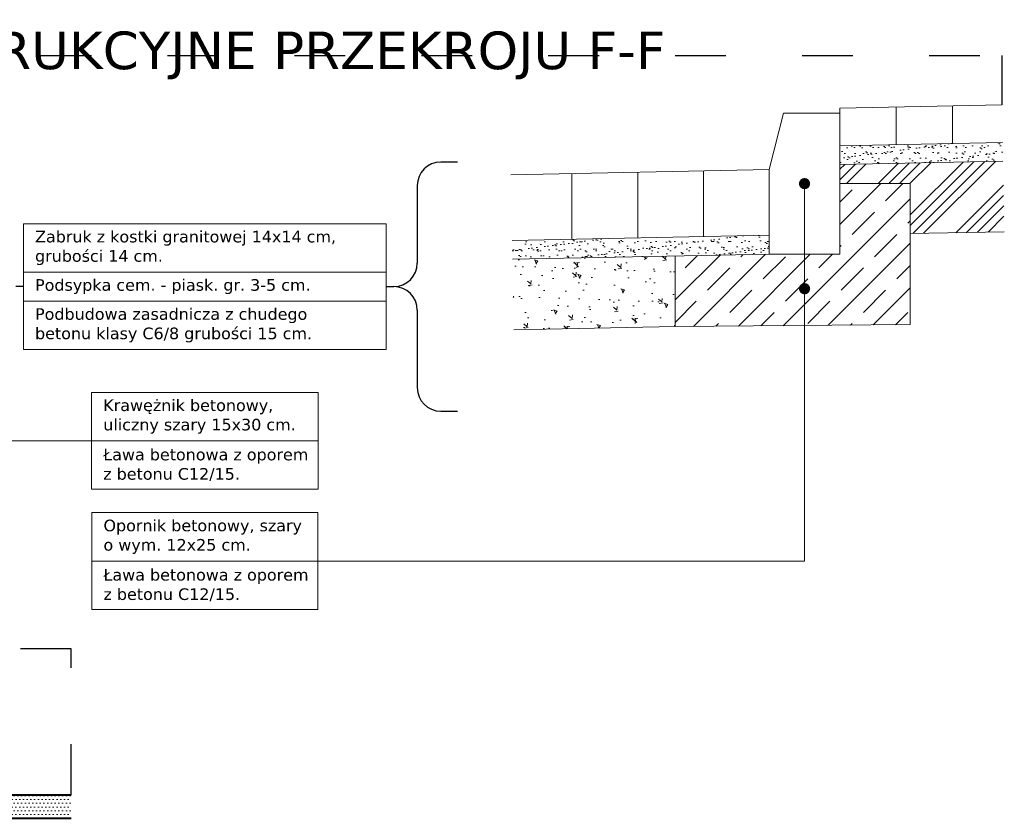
# Model space of a CAD drawing. Header units: millimetres. Extents: x 2422 to 2697, y 999 to 1037.
# Tile 27 of 48: x 2676.06 to 2678.15, y 1003.72 to 1005.42. Entities that reach past the tile are written whole.
import ezdxf

# ---------------------------------------------------------------- set-up
doc = ezdxf.new("R2010")
doc.units = ezdxf.units.MM
doc.linetypes.add('ACAD_ISO03W100', pattern=[30, 12, -18])
for name, color, linetype, lineweight, true_color in [('1_warstwa_ścier.', 7, 'Continuous', 15, 0x636363), ('Podbudowa_beton', 7, 'Continuous', 13, 0x906713), ('Ulepszone_podloze_stab.', 7, 'Continuous', 13, 0x99410b)]:
    doc.layers.add(name, color=color, linetype=linetype, lineweight=lineweight, true_color=true_color)
for name, color, linetype, lineweight in [('_JB_Chodnik', 52, 'Continuous', 9), ('_JB_Opisowe', 7, 'Continuous', 0), ('_JB_Podsypka', 30, 'Continuous', 9), ('_JB_Ława', 1, 'Continuous', 13), ('_PN-zieleń_nawierzchnia', 76, 'Continuous', 40), ('_PN-zieleń_wypełnienie', 76, 'Continuous', 20), ('kraweznik', 5, 'Continuous', 13), ('opis', 2, 'Continuous', 9), ('podbudowa_z_gr.stab', 203, 'Continuous', 13), ('zabruk', 27, 'Continuous', 5)]:
    doc.layers.add(name, color=color, linetype=linetype, lineweight=lineweight)
doc.layers.add('_SZK-opis_0.2', color=7, linetype='Continuous')
doc.layers.add('TEMP', color=80, linetype='Continuous', plot=False)
doc.styles.add('kuba', font='verdana.ttf', dxfattribs={"height": 0.1})

msp = doc.modelspace()

# ---------------------------------------------------------------- hatches: boundary and pattern name
at = {"layer": '_JB_Opisowe', "ltscale": 0.09}
h = msp.add_hatch(color=256, dxfattribs=at)
h.dxf.hatch_style = 1
h.paths.add_polyline_path([(2677.7151, 1005.0678, 1), (2677.7391, 1005.0678, 1)])
h = msp.add_hatch(color=256, dxfattribs=at)
h.dxf.hatch_style = 1
h.paths.add_polyline_path([(2677.7151, 1004.8442, 1), (2677.7391, 1004.8442, 1)])
at = {"layer": '_JB_Podsypka', "lineweight": 13, "ltscale": 0.09}
h = msp.add_hatch(dxfattribs=at)
h.set_pattern_fill('AR-SAND', scale=0.0005, style=0)
h.set_pattern_definition([(37.5, (65.540106, -846.537128), (-0.00080001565, 0.02447066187), [0, -0.019304, 0, -0.02159, 0, -0.0206375]), (7.5, (65.540106, -846.537128), (0.02247616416, 0.03584125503), [0, -0.010414, 0, -0.017399, 0, -0.0066675]), (327.5, (65.524485, -846.537128), (0.03954961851, 7.185923e-05), [0, -0.00635, 0, -0.02286, 0, -0.029845]), (317.5, (65.524485, -846.537128), (0.03817782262, 0.01114646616), [0, -0.003175, 0, -0.014986, 0, -0.017145])])
h.paths.add_polyline_path([(2678.1491, 1005.1154), (2678.1483, 1005.1554), (2677.8021, 1005.1485), (2677.8021, 1005.1085)])
h = msp.add_hatch(dxfattribs=at)
h.set_pattern_fill('AR-SAND', scale=0.0005, style=0)
h.set_pattern_definition([(37.5, (-45.769156, -26.778763), (-0.00080001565, 0.02447066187), [0, -0.019304, 0, -0.02159, 0, -0.0206375]), (7.5, (-45.769156, -26.778763), (0.02247616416, 0.03584125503), [0, -0.010414, 0, -0.017399, 0, -0.0066675]), (327.5, (-45.784777, -26.778763), (0.03954961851, 7.185923e-05), [0, -0.00635, 0, -0.02286, 0, -0.029845]), (317.5, (-45.784777, -26.778763), (0.03817782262, 0.01114646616), [0, -0.003175, 0, -0.014986, 0, -0.017145])])
h.paths.add_polyline_path([(2677.1049, 1004.9468), (2677.1057, 1004.9068), (2677.6521, 1004.9178), (2677.6521, 1004.9578)])
at = {"layer": '_JB_Ława', "lineweight": 13}
h = msp.add_hatch(dxfattribs=at)
h.set_pattern_fill('JIS_STN_1E', scale=0.067035, style=0)
h.set_pattern_definition([(45, (2669.557225, 996.26171), (-0.0474008, 0.0474008), []), (45, (2669.604485, 996.26171), (-0.0474008, 0.0474008), [0.06703484, -0.0335174])])
h.paths.add_polyline_path([(2677.9521, 1005.0678), (2677.8021, 1005.0678), (2677.8021, 1004.9178), (2677.6521, 1004.9178), (2677.4521, 1004.9137), (2677.4522, 1004.7637), (2677.9521, 1004.7678)])
at = {"layer": '_PN-zieleń_wypełnienie'}
h = msp.add_hatch(dxfattribs=at)
h.set_pattern_fill('DOTS', color=256, scale=0.005)
h.set_pattern_definition([(0, (22.586772, -12.472943), (0.00396875, 0.0079375), [0, -0.0079375])])
h.paths.add_polyline_path([(2676.1671, 1003.7675), (2676.1671, 1003.7175), (2675.9171, 1003.7175), (2675.9171, 1003.7675)])
at = {"layer": 'Podbudowa_beton', "ltscale": 0.09}
h = msp.add_hatch(dxfattribs=at)
h.set_pattern_fill('AR-CONC', scale=0.0005, angle=90)
h.set_pattern_definition([(140, (-45.769956, -26.73877), (0.0079695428, 0.0910923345), [0.009525, -0.104775]), (85, (-45.76996, -26.73877), (-0.0955284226, -0.0176217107), [0.00762, -0.083820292]), (190.4514447, (-45.76929, -26.73118), (-0.087558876, 0.0734706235), [0.0080950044, -0.0890451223]), (136.1842, (-45.79536, -26.73877), (0.021021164, 0.1355395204), [0.0142875, -0.1571625]), (186.6355576, (-45.7936, -26.72748), (-0.123713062, 0.118702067), [0.0121425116, -0.133567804]), (81.184151, (-45.79536, -26.73877), (-0.123713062, 0.118702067), [0.0114299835, -0.125729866]), (111, (-45.789006, -26.72607), (0.051132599, 0.0758071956), [0.009525, -0.104775]), (56, (-45.78901, -26.72607), (-0.092093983, 0.0309010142), [0.00762, -0.08382]), (161.451445, (-45.784745, -26.71975), (-0.0409613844, 0.1067082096), [0.0080950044, -0.0890449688]), (127.5, (-45.769956, -26.73877), (-0.04227751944, 0.00154430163), [0, -0.082804, 0, -0.08509, 0, -0.0841375]), (97.5, (-45.769956, -26.73877), (-0.0500902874, 0.03340983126), [0, -0.048514, 0, -0.080899, 0, -0.0320675]), (57.5, (-45.769956, -26.767092), (0.002864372, 0.0677952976), [0, -0.03175, 0, -0.09906, 0, -0.131445]), (47.5, (-45.769956, -26.77979), (-0.0127132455, 0.0740645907), [0, -0.041275, 0, -0.065786, 0, -0.093345])])
h.paths.add_polyline_path([(2677.1057, 1004.9068), (2677.1087, 1004.7568), (2677.4521, 1004.7637), (2677.4521, 1004.7678), (2677.4521, 1004.9137)])
at = {"layer": 'podbudowa_z_gr.stab', "lineweight": 13, "ltscale": 0.09}
h = msp.add_hatch(dxfattribs=at)
h.set_pattern_fill('ANSI34', scale=0.005)
h.set_pattern_definition([(45, (68.78457, -846.45713), (-0.067351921, 0.067351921), []), (45, (68.80702, -846.45713), (-0.067351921, 0.067351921), []), (45, (68.82947, -846.45713), (-0.067351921, 0.067351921), []), (45, (68.85192, -846.45713), (-0.067351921, 0.067351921), [])])
h.paths.add_polyline_path([(2678.1521, 1004.9655), (2678.1491, 1005.1154), (2677.8021, 1005.1085), (2677.8021, 1005.0685), (2677.9021, 1005.0685), (2677.9021, 1005.0678), (2677.9521, 1005.0678), (2677.9521, 1004.9615)])

# ---------------------------------------------------------------- linework, layer by layer
at = {"layer": '1_warstwa_ścier.', "color": 7}
msp.add_line((2677.6521, 1004.9578), (2677.1049, 1004.9468), dxfattribs=at)
msp.add_lwpolyline([(2677.1021, 1005.0868), (2677.6521, 1005.0978)], dxfattribs=at)
at = {"layer": '_JB_Chodnik', "color": 7, "ltscale": 0.09}
msp.add_line((2678.1483, 1005.1554), (2677.8021, 1005.1485), dxfattribs=at)
for points in [[(2678.1467, 1005.2354), (2677.8021, 1005.2285)], [(2677.8021, 1005.2285), (2677.8021, 1005.2178)]]:
    msp.add_lwpolyline(points, dxfattribs=at)
at = {"layer": '_JB_Chodnik', "ltscale": 0.02}
for points in [[(2677.9221, 1005.2309), (2677.9221, 1005.1509)], [(2678.0421, 1005.2333), (2678.0421, 1005.1533)]]:
    msp.add_lwpolyline(points, dxfattribs=at)
at = {"layer": '_JB_Opisowe', "ltscale": 0.09}
for p, q in [((2676.2103, 1004.6237), (2676.2103, 1004.5208)), ((2676.6921, 1004.5208), (2676.6921, 1004.6237)), ((2676.2103, 1004.5208), (2676.2103, 1004.4178)), ((2676.6921, 1004.4178), (2676.6921, 1004.5208)), ((2676.2108, 1004.3678), (2676.2108, 1004.1619)), ((2676.6916, 1004.1619), (2676.6916, 1004.3678))]:
    msp.add_line(p, q, dxfattribs=at)
at = {"layer": '_JB_Opisowe', "ltscale": 0.5}
for p, q in [((2676.6921, 1004.6237), (2676.2103, 1004.6237)), ((2676.6921, 1004.5208), (2676.2103, 1004.5208)), ((2676.6916, 1004.3678), (2676.2108, 1004.3678))]:
    msp.add_line(p, q, dxfattribs=at)
at = {"layer": '_JB_Opisowe'}
for p, q in [((2676.2103, 1004.5208), (2676.6921, 1004.5208)), ((2676.2103, 1004.4178), (2676.6921, 1004.4178)), ((2676.2108, 1004.2649), (2676.6916, 1004.2649)), ((2676.2108, 1004.1619), (2676.6916, 1004.1619))]:
    msp.add_line(p, q, dxfattribs=at)
at = {"layer": '_JB_Opisowe', "ltscale": 0.02}
for points in [[(2676.6916, 1004.2649), (2677.7271, 1004.2649), (2677.7271, 1005.0678)], [(2676.2103, 1004.5208), (2675.1902, 1004.5208), (2675.1902, 1004.901)]]:
    msp.add_lwpolyline(points, dxfattribs=at)
at = {"layer": '_JB_Podsypka', "color": 7, "ltscale": 0.09}
for p, q in [((2678.1491, 1005.1154), (2677.8021, 1005.1085)), ((2677.6529, 1004.9178), (2677.1057, 1004.9068)), ((2677.4521, 1004.7637), (2677.1087, 1004.7568))]:
    msp.add_line(p, q, dxfattribs=at)
at = {"layer": '_JB_Ława', "color": 7}
msp.add_lwpolyline([(2677.8021, 1005.0678), (2677.9521, 1005.0678), (2677.9521, 1004.7678), (2677.4521, 1004.7637), (2677.4521, 1004.9137)], dxfattribs=at)
at = {"layer": '_PN-zieleń_nawierzchnia'}
for points in [[(2675.9171, 1003.7675), (2676.1671, 1003.7675)], [(2675.9171, 1003.7175), (2676.1671, 1003.7175)]]:
    msp.add_lwpolyline(points, dxfattribs=at)
at = {"layer": '_SZK-opis_0.2', "ltscale": 0.09}
for p, q in [((2676.9886, 1005.1137), (2676.9531, 1005.1137)), ((2676.9031, 1005.0637), (2676.9031, 1004.8987)), ((2676.0652, 1004.8487), (2676.0493, 1004.8487)), ((2676.8372, 1004.8487), (2676.8531, 1004.8487)), ((2676.9031, 1004.7987), (2676.9031, 1004.6337)), ((2676.9531, 1004.5837), (2676.9888, 1004.5837))]:
    msp.add_line(p, q, dxfattribs=at)
for centre, start, end in [((2676.9531, 1005.0637), 90, 180), ((2676.8531, 1004.8987), 270, 0), ((2676.8531, 1004.7987), 0, 90), ((2676.9531, 1004.6337), 180, 270)]:
    msp.add_arc(centre, 0.05, start, end, dxfattribs=at)
at = {"layer": 'kraweznik', "color": 7}
msp.add_lwpolyline([(2677.6521, 1004.9178), (2677.8021, 1004.9178), (2677.8021, 1005.2178), (2677.6821, 1005.2178), (2677.6521, 1005.0978)], close=True, dxfattribs=at)
at = {"layer": 'opis', "color": 7}
for p, q in [((2676.0652, 1004.9825), (2676.8372, 1004.9825)), ((2676.0652, 1004.8796), (2676.8372, 1004.8796)), ((2676.0652, 1004.8178), (2676.8372, 1004.8178)), ((2676.0652, 1004.7149), (2676.8372, 1004.7149))]:
    msp.add_line(p, q, dxfattribs=at)
at = {"layer": 'opis', "color": 7, "ltscale": 0.5}
for p, q in [((2676.0652, 1004.7149), (2676.0652, 1004.9825)), ((2676.8372, 1004.9825), (2676.8372, 1004.7149))]:
    msp.add_line(p, q, dxfattribs=at)
at = {"layer": 'podbudowa_z_gr.stab', "color": 7, "ltscale": 0.09}
msp.add_line((2678.1521, 1004.9655), (2677.9521, 1004.9615), dxfattribs=at)
at = {"layer": 'TEMP', "linetype": 'ACAD_ISO03W100', "ltscale": 0.009}
for points in [[(2674.2119, 1005.0404), (2674.2119, 1005.3404), (2678.1467, 1005.3404), (2678.1467, 1005.2354)], [(2676.1671, 1004.078), (2667.4507, 1004.078)], [(2676.1671, 1003.7675), (2676.1671, 1004.078)]]:
    msp.add_lwpolyline(points, dxfattribs=at)
at = {"layer": 'Ulepszone_podloze_stab.', "color": 7, "ltscale": 0.09}
msp.add_lwpolyline([(2677.4521, 1004.7678), (2677.4521, 1004.7637)], dxfattribs=at)
at = {"layer": 'zabruk', "color": 7}
for p, q in [((2677.2321, 1005.0894), (2677.2321, 1004.9494)), ((2677.3721, 1005.0922), (2677.3721, 1004.9522)), ((2677.5121, 1005.095), (2677.5121, 1004.955))]:
    msp.add_line(p, q, dxfattribs=at)

# ---------------------------------------------------------------- texts
at = {"layer": '_JB_Opisowe', "style": 'kuba'}
for s, insert, char_height, width, attachment_point in [('SZCZEGÓŁY KONSTRUKCYJNE PRZEKROJU F-F', (2676.1793, 1005.3404), 0.08, 12.85858, 5), ('\\A1;\\pxl1,t42;Podbudowa zasadnicza z chudego betonu klasy C6/8 grubości 15 cm.', (2676.0652, 1004.7663), 0.024706, 0.687589, 4), ('\\pxl1,ql;Krawężnik betonowy, uliczny szary 15x30 cm.', (2676.2103, 1004.5722), 0.024706, 0.481724, 4), ('\\pxl1,ql;Ława betonowa z oporem z betonu C12/15.', (2676.2103, 1004.4693), 0.024706, 0.481724, 4), ('\\pxl1,ql;Opornik betonowy, szary o wym. 12x25 cm.', (2676.2108, 1004.3164), 0.024706, 0.450889, 4), ('\\pxl1,ql;Ława betonowa z oporem z betonu C12/15.', (2676.2108, 1004.2134), 0.024706, 0.467614, 4)]:
    msp.add_mtext(s, dxfattribs=dict(at, insert=insert, char_height=char_height, width=width, attachment_point=attachment_point))
at = {"layer": 'opis', "color": 7, "char_height": 0.024706, "attachment_point": 4, "style": 'kuba'}
for s, insert, width in [('\\pxl1;Zabruk z kostki granitowej 14x14 cm, grubości 14 cm.', (2676.0652, 1004.931), 0.77206), ('\\pxi1,ql,t42;Podsypka cem. - piask. gr. 3-5 cm.', (2676.0652, 1004.8487), 0.662803)]:
    msp.add_mtext(s, dxfattribs=dict(at, insert=insert, width=width))

doc.saveas('drawing.dxf')
